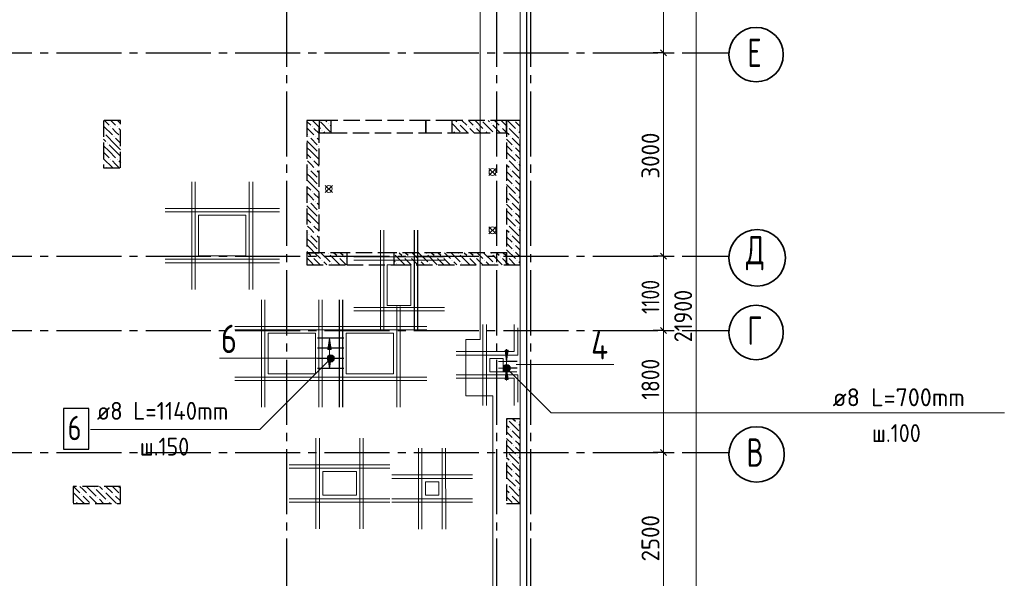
# Model space of a CAD drawing. Header units: millimetres. Extents: x 0 to 50400, y 0 to 35640.
# Tile 8 of 10: x 26276 to 40813, y 17507 to 25750. Entities that reach past the tile are written whole.
import ezdxf

# ---------------------------------------------------------------- set-up
doc = ezdxf.new("R2010")
doc.units = ezdxf.units.MM
doc.linetypes.add('______2', pattern=[324, 240, -84])
doc.linetypes.add('______5', pattern=[1320, 960, -120, 120, -120])
for name, color, linetype, lineweight in [('Standard', 7, 'Continuous', 25), ('ЖБ Перекрытие верхний уровень_1', 7, 'Continuous', 35), ('ЖБ Пилон', 7, 'Continuous', 35), ('ЖБ Стена верхний уровень', 7, 'Continuous', 35), ('Общий01', 7, 'Continuous', 13), ('Общий02', 7, 'Continuous', 18), ('Позиционная метка номер позиции', 7, 'Continuous', 13), ('Размерная линия_ общее', 7, 'Continuous', 13), ('Тени', 7, 'Continuous', 13)]:
    doc.layers.add(name, color=color, linetype=linetype, lineweight=lineweight)
doc.layers.add('Оси', color=7, linetype='______5', true_color=0x656565)
doc.layers.add('Поперечное армирование AW фон', color=7, linetype='______2', lineweight=13, true_color=0xa0a0a0)
doc.styles.add('ISOCPEUR', font='txt')

msp = doc.modelspace()

# ---------------------------------------------------------------- hatches: boundary and pattern name
at = {"layer": 'ЖБ Пилон', "linetype": 'Continuous', "lineweight": -3, "transparency": 33554687}
for points in [[(27615, 24169), (27620, 24174), (27624, 24169), (27620, 24165)], [(27711, 24169), (27716, 24174), (27720, 24169), (27716, 24165)], [(27519, 24073), (27524, 24078), (27528, 24073), (27524, 24068)], [(27663, 24025), (27668, 24030), (27672, 24025), (27668, 24021)], [(27759, 24025), (27764, 24030), (27765, 24029), (27765, 24022), (27764, 24021)], [(27567, 23929), (27572, 23934), (27576, 23929), (27572, 23925)], [(27519, 23593), (27524, 23598), (27528, 23593), (27524, 23588)], [(27615, 23689), (27620, 23694), (27624, 23689), (27620, 23685)], [(27711, 23689), (27716, 23694), (27720, 23689), (27716, 23685)], [(33471, 19849), (33476, 19854), (33480, 19849), (33476, 19845)], [(33471, 19849), (33476, 19854), (33480, 19849), (33476, 19845)], [(33615, 19801), (33620, 19806), (33624, 19801), (33620, 19796)], [(33615, 19801), (33620, 19806), (33624, 19801), (33620, 19796)], [(33519, 19705), (33524, 19710), (33528, 19705), (33524, 19701)], [(33519, 19705), (33524, 19710), (33528, 19705), (33524, 19701)], [(33663, 19657), (33665, 19659), (33665, 19655)], [(33663, 19657), (33665, 19659), (33665, 19655)], [(33567, 19561), (33572, 19566), (33576, 19561), (33572, 19556)], [(33567, 19561), (33572, 19566), (33576, 19561), (33572, 19556)], [(33471, 19369), (33476, 19374), (33480, 19369), (33476, 19365)], [(33471, 19369), (33476, 19374), (33480, 19369), (33476, 19365)], [(33567, 19465), (33572, 19470), (33576, 19465), (33572, 19461)], [(33567, 19465), (33572, 19470), (33576, 19465), (33572, 19461)], [(33519, 19225), (33524, 19230), (33528, 19225), (33524, 19221)], [(33519, 19225), (33524, 19230), (33528, 19225), (33524, 19221)], [(33615, 19321), (33620, 19326), (33624, 19321), (33620, 19316)], [(33615, 19321), (33620, 19326), (33624, 19321), (33620, 19316)], [(33567, 19081), (33572, 19086), (33576, 19081), (33572, 19076)], [(33567, 19081), (33572, 19086), (33576, 19081), (33572, 19076)], [(33663, 19177), (33665, 19179), (33665, 19175)], [(33663, 19177), (33665, 19179), (33665, 19175)], [(33567, 18985), (33572, 18990), (33576, 18985), (33572, 18981)], [(33567, 18985), (33572, 18990), (33576, 18985), (33572, 18981)], [(27375, 18841), (27380, 18846), (27384, 18841), (27380, 18836)], [(27519, 18793), (27524, 18798), (27528, 18793), (27524, 18788)], [(33471, 18889), (33476, 18894), (33480, 18889), (33476, 18885)], [(33471, 18889), (33476, 18894), (33480, 18889), (33476, 18885)], [(33615, 18841), (33620, 18846), (33624, 18841), (33620, 18836)], [(33615, 18841), (33620, 18846), (33624, 18841), (33620, 18836)], [(27087, 18649), (27092, 18654), (27096, 18649), (27092, 18645)], [(27183, 18745), (27188, 18750), (27192, 18745), (27188, 18741)], [(27279, 18745), (27284, 18750), (27288, 18745), (27284, 18741)], [(27423, 18697), (27428, 18702), (27432, 18697), (27428, 18692)], [(27567, 18649), (27572, 18654), (27576, 18649), (27572, 18645)], [(27663, 18745), (27668, 18750), (27672, 18745), (27668, 18741)], [(27759, 18745), (27764, 18750), (27765, 18749), (27765, 18742), (27764, 18741)], [(33519, 18745), (33524, 18750), (33528, 18745), (33524, 18741)], [(33519, 18745), (33524, 18750), (33528, 18745), (33524, 18741)], [(33663, 18697), (33665, 18699), (33665, 18695)], [(33663, 18697), (33665, 18699), (33665, 18695)]]:
    msp.add_hatch(color=7, dxfattribs=at).paths.add_polyline_path(points, flags=16)
at = {"layer": 'ЖБ Стена верхний уровень', "linetype": 'Continuous', "lineweight": -3, "transparency": 33554687}
for points in [[(30591, 24169), (30596, 24174), (30600, 24169), (30596, 24165)], [(30693, 24262), (30692, 24261), (30690, 24262)], [(30831, 24217), (30836, 24222), (30840, 24217), (30836, 24212)], [(32751, 24217), (32756, 24222), (32760, 24217), (32756, 24212)], [(32895, 24169), (32900, 24174), (32904, 24169), (32900, 24165)], [(32991, 24169), (32996, 24174), (33000, 24169), (32996, 24165)], [(33093, 24262), (33092, 24261), (33090, 24262)], [(33231, 24217), (33236, 24222), (33240, 24217), (33236, 24212)], [(33375, 24169), (33380, 24174), (33384, 24169), (33380, 24165)], [(33471, 24169), (33476, 24174), (33480, 24169), (33476, 24165)], [(33573, 24262), (33572, 24261), (33570, 24262)], [(30543, 24025), (30548, 24030), (30552, 24025), (30548, 24021)], [(30639, 24025), (30644, 24030), (30648, 24025), (30644, 24021)], [(30735, 24121), (30740, 24126), (30744, 24121), (30740, 24116)], [(32660, 24126), (32664, 24121), (32660, 24117)], [(33135, 24121), (33140, 24126), (33144, 24121), (33140, 24116)], [(33519, 24025), (33524, 24030), (33528, 24025), (33524, 24021)], [(33615, 24121), (33620, 24126), (33624, 24121), (33620, 24116)], [(30687, 23881), (30692, 23886), (30695, 23883), (30695, 23880), (30692, 23876)], [(33567, 23881), (33572, 23886), (33576, 23881), (33572, 23876)], [(33663, 23977), (33665, 23980), (33665, 23975)], [(30687, 23785), (30692, 23790), (30695, 23787), (30695, 23784), (30692, 23781)], [(33567, 23785), (33572, 23790), (33576, 23785), (33572, 23781)], [(30543, 23545), (30548, 23550), (30552, 23545), (30548, 23541)], [(30591, 23689), (30596, 23694), (30600, 23689), (30596, 23685)], [(30639, 23545), (30644, 23550), (30648, 23545), (30644, 23541)], [(33471, 23689), (33476, 23694), (33480, 23689), (33476, 23685)], [(33519, 23545), (33524, 23550), (33528, 23545), (33524, 23541)], [(33615, 23641), (33620, 23646), (33624, 23641), (33620, 23636)], [(30687, 23401), (30692, 23406), (30695, 23403), (30695, 23400), (30692, 23396)], [(33567, 23401), (33572, 23406), (33576, 23401), (33572, 23396)], [(33663, 23497), (33665, 23500), (33665, 23495)], [(30687, 23305), (30692, 23310), (30695, 23307), (30695, 23304), (30692, 23301)], [(33567, 23305), (33572, 23310), (33576, 23305), (33572, 23301)], [(30591, 23209), (30596, 23214), (30600, 23209), (30596, 23205)], [(33471, 23209), (33476, 23214), (33480, 23209), (33476, 23205)], [(33615, 23161), (33620, 23166), (33624, 23161), (33620, 23156)], [(30543, 23065), (30548, 23070), (30552, 23065), (30548, 23061)], [(30639, 23065), (30644, 23070), (30648, 23065), (30644, 23061)], [(33519, 23065), (33524, 23070), (33528, 23065), (33524, 23061)], [(33663, 23017), (33665, 23020), (33665, 23015)], [(30687, 22921), (30692, 22926), (30695, 22923), (30695, 22920), (30692, 22916)], [(30687, 22825), (30692, 22830), (30695, 22827), (30695, 22824), (30692, 22821)], [(33567, 22921), (33572, 22926), (33576, 22921), (33572, 22916)], [(33567, 22825), (33572, 22830), (33576, 22825), (33572, 22821)], [(30591, 22729), (30596, 22734), (30600, 22729), (30596, 22725)], [(33471, 22729), (33476, 22734), (33480, 22729), (33476, 22725)], [(33615, 22681), (33620, 22686), (33624, 22681), (33620, 22676)], [(30543, 22585), (30548, 22590), (30552, 22585), (30548, 22581)], [(30639, 22585), (30644, 22590), (30648, 22585), (30644, 22581)], [(33519, 22585), (33524, 22590), (33528, 22585), (33524, 22581)], [(33663, 22537), (33665, 22540), (33665, 22535)], [(30687, 22441), (30692, 22446), (30695, 22443), (30695, 22440), (30692, 22436)], [(33567, 22441), (33572, 22446), (33576, 22441), (33572, 22436)], [(30591, 22249), (30596, 22254), (30600, 22249), (30596, 22245)], [(30687, 22345), (30692, 22350), (30695, 22347), (30695, 22344), (30692, 22341)], [(30831, 22297), (30836, 22302), (30840, 22297), (30836, 22292)], [(30975, 22249), (30980, 22254), (30984, 22249), (30980, 22245)], [(31071, 22249), (31076, 22254), (31080, 22249), (31076, 22245)], [(31935, 22249), (31940, 22254), (31944, 22249), (31940, 22245)], [(32031, 22249), (32036, 22254), (32040, 22249), (32036, 22245)], [(32271, 22297), (32276, 22302), (32280, 22297), (32276, 22292)], [(32415, 22249), (32420, 22254), (32424, 22249), (32420, 22245)], [(32511, 22249), (32516, 22254), (32520, 22249), (32516, 22245)], [(32751, 22297), (32756, 22302), (32760, 22297), (32756, 22292)], [(32895, 22249), (32900, 22254), (32904, 22249), (32900, 22245)], [(32991, 22249), (32996, 22254), (33000, 22249), (32996, 22245)], [(33231, 22297), (33236, 22302), (33240, 22297), (33236, 22292)], [(33375, 22249), (33380, 22254), (33384, 22249), (33380, 22245)], [(33471, 22249), (33476, 22254), (33480, 22249), (33476, 22245)], [(33567, 22345), (33572, 22350), (33576, 22345), (33572, 22341)], [(30735, 22201), (30740, 22206), (30744, 22201), (30740, 22196)], [(30879, 22153), (30884, 22158), (30888, 22153), (30884, 22148)], [(31839, 22153), (31844, 22158), (31848, 22153), (31844, 22148)], [(32175, 22201), (32180, 22206), (32184, 22201), (32180, 22196)], [(32319, 22153), (32324, 22158), (32328, 22153), (32324, 22148)], [(32655, 22201), (32660, 22206), (32664, 22201), (32660, 22196)], [(32799, 22153), (32804, 22158), (32808, 22153), (32804, 22148)], [(33135, 22201), (33140, 22206), (33144, 22201), (33140, 22196)], [(33279, 22153), (33284, 22158), (33288, 22153), (33284, 22148)], [(33615, 22201), (33620, 22206), (33624, 22201), (33620, 22196)]]:
    msp.add_hatch(color=7, dxfattribs=at).paths.add_polyline_path(points, flags=16)
at = {"layer": 'Позиционная метка номер позиции', "linetype": 'Continuous', "lineweight": 13, "transparency": 33554687}
for points in [[(30906, 20714), (30829, 20790), (30816, 20766)], [(30920, 20738), (30854, 20804), (30829, 20790)], [(30920, 20738), (30829, 20790), (30906, 20714)], [(30920, 20766), (30881, 20804), (30854, 20804)], [(30920, 20766), (30854, 20804), (30920, 20738)], [(30881, 20804), (30920, 20766), (30906, 20790)], [(30906, 20714), (30816, 20766), (30881, 20700)], [(30881, 20700), (30816, 20766), (30816, 20738)], [(30881, 20700), (30816, 20738), (30854, 20700)], [(30854, 20700), (30816, 20738), (30829, 20714)], [(33413, 20621), (33451, 20659), (33427, 20645)], [(33451, 20659), (33413, 20621), (33413, 20594)], [(33451, 20659), (33413, 20594), (33479, 20659)], [(33479, 20659), (33413, 20594), (33427, 20569)], [(33479, 20659), (33427, 20569), (33503, 20645)], [(33503, 20645), (33427, 20569), (33451, 20555)], [(33503, 20645), (33451, 20555), (33517, 20621)], [(33517, 20621), (33451, 20555), (33479, 20555)], [(33517, 20621), (33479, 20555), (33517, 20594)], [(33517, 20594), (33479, 20555), (33503, 20569)]]:
    msp.add_hatch(color=7, dxfattribs=at).paths.add_polyline_path(points)
at = {"layer": 'Поперечное армирование AW фон', "linetype": 'Continuous', "lineweight": 13, "transparency": 33554687}
for points in [[(30873, 20884), (30849, 21052), (30825, 20884)], [(33489, 20439), (33465, 20607), (33441, 20439)]]:
    msp.add_hatch(color=7, dxfattribs=at).paths.add_polyline_path(points)
for points in [[(33489, 20875), (33465, 20707), (33441, 20875)], [(30873, 20770), (30849, 20602), (30825, 20770)]]:
    msp.add_hatch(color=7, dxfattribs=at).paths.add_polyline_path(points, flags=16)

# ---------------------------------------------------------------- linework, layer by layer
at = {"layer": 'Standard', "color": 254, "linetype": 'Continuous', "lineweight": -3, "true_color": 0xc4c4ff, "transparency": 33554687}
msp.add_lwpolyline([(8237, 10212), (33765, 10212), (33765, 32712), (8237, 32712), (8237, 10212)], dxfattribs=at)
at = {"layer": 'Standard', "color": 7, "linetype": 'Continuous', "lineweight": 13, "transparency": 33554687}
for points in [[(30667, 20755), (30413, 20755), (29226, 20755)], [(33606, 20662), (33860, 20662), (35047, 20662)]]:
    msp.add_lwpolyline(points, dxfattribs=at)
at = {"layer": 'ЖБ Перекрытие верхний уровень_1', "color": 7, "linetype": 'Continuous', "lineweight": 18, "transparency": 33554687}
for p, q in [((33665, 22312), (33665, 32612)), ((29616, 22864), (28916, 22864)), ((28916, 22864), (28916, 22264)), ((29616, 22264), (29616, 22864)), ((28916, 22264), (29616, 22264)), ((33665, 10312), (33665, 22312)), ((32052, 22132), (31702, 22132)), ((31702, 22132), (31702, 21532)), ((32052, 21532), (32052, 22132)), ((31702, 21532), (32052, 21532)), ((30645, 21124), (29945, 21124)), ((29945, 21124), (29945, 20524)), ((30645, 20524), (30645, 21124)), ((31795, 21124), (31095, 21124)), ((31095, 21124), (31095, 20524)), ((31795, 20524), (31795, 21124)), ((33415, 20752), (33215, 20752)), ((33215, 20752), (33215, 20552)), ((33415, 20552), (33415, 20752)), ((29945, 20524), (30645, 20524)), ((31095, 20524), (31795, 20524)), ((33215, 20552), (33415, 20552)), ((31249, 19082), (30749, 19082)), ((30749, 19082), (30749, 18732)), ((31249, 18732), (31249, 19082)), ((32465, 18932), (32265, 18932)), ((32265, 18932), (32265, 18732)), ((32465, 18732), (32465, 18932)), ((30749, 18732), (31249, 18732)), ((32265, 18732), (32465, 18732))]:
    msp.add_line(p, q, dxfattribs=at)
at = {"layer": 'ЖБ Пилон', "color": 253, "linetype": '______2', "lineweight": -3, "true_color": 0xa0a0a0, "transparency": 33554687}
for p, q in [((27765, 24262), (27515, 24262)), ((27515, 24262), (27515, 23562)), ((27765, 23562), (27765, 24262)), ((27515, 23562), (27765, 23562)), ((33665, 19862), (33465, 19862)), ((33465, 19862), (33465, 18612)), ((33665, 19862), (33465, 19862)), ((33465, 19862), (33465, 18612)), ((33665, 18612), (33665, 19862)), ((33665, 18612), (33665, 19862)), ((27765, 18862), (27065, 18862)), ((27065, 18862), (27065, 18612)), ((27765, 18612), (27765, 18862)), ((27065, 18612), (27765, 18612)), ((33465, 18612), (33665, 18612)), ((33465, 18612), (33665, 18612))]:
    msp.add_line(p, q, dxfattribs=at)
at = {"layer": 'ЖБ Пилон', "color": 253, "linetype": 'Continuous', "lineweight": -3, "true_color": 0xa0a0a0, "transparency": 33554687}
for p, q in [((27515, 24178), (27644, 24049)), ((27526, 24262), (27596, 24193)), ((27622, 24262), (27692, 24193)), ((27692, 24097), (27644, 24145)), ((27719, 24262), (27765, 24216)), ((27740, 24145), (27765, 24120)), ((27515, 23986), (27548, 23953)), ((27692, 23905), (27548, 24049)), ((27740, 24049), (27692, 24097)), ((27692, 24001), (27765, 23928)), ((27596, 23809), (27515, 23890)), ((27596, 23905), (27692, 23809)), ((27692, 23905), (27765, 23832)), ((27515, 23794), (27596, 23713)), ((27515, 23698), (27644, 23569)), ((27596, 23809), (27692, 23713)), ((27692, 23809), (27765, 23736)), ((27554, 23562), (27548, 23569)), ((27692, 23617), (27644, 23665)), ((27740, 23569), (27692, 23617)), ((27740, 23665), (27765, 23640)), ((33500, 19825), (33644, 19681)), ((33500, 19825), (33644, 19681)), ((33558, 19862), (33596, 19825)), ((33558, 19862), (33596, 19825)), ((33644, 19777), (33665, 19756)), ((33644, 19777), (33665, 19756)), ((33654, 19862), (33665, 19852)), ((33654, 19862), (33665, 19852)), ((33500, 19729), (33465, 19764)), ((33500, 19729), (33465, 19764)), ((33465, 19668), (33548, 19585)), ((33465, 19668), (33548, 19585)), ((33548, 19681), (33665, 19564)), ((33548, 19681), (33665, 19564)), ((33465, 19572), (33548, 19489)), ((33465, 19572), (33548, 19489)), ((33644, 19489), (33596, 19537)), ((33644, 19489), (33596, 19537)), ((33665, 19468), (33644, 19489)), ((33665, 19468), (33644, 19489)), ((33465, 19476), (33596, 19345)), ((33465, 19476), (33596, 19345)), ((33500, 19345), (33644, 19201)), ((33500, 19345), (33644, 19201)), ((33596, 19441), (33665, 19372)), ((33596, 19441), (33665, 19372)), ((33500, 19249), (33465, 19284)), ((33500, 19249), (33465, 19284)), ((33548, 19201), (33665, 19084)), ((33548, 19201), (33665, 19084)), ((33644, 19297), (33665, 19276)), ((33644, 19297), (33665, 19276)), ((33465, 19188), (33548, 19105)), ((33465, 19188), (33548, 19105)), ((33465, 19092), (33548, 19009)), ((33465, 19092), (33548, 19009)), ((33644, 19009), (33596, 19057)), ((33644, 19009), (33596, 19057)), ((33465, 18996), (33596, 18865)), ((33465, 18996), (33596, 18865)), ((33596, 18961), (33665, 18892)), ((33596, 18961), (33665, 18892)), ((33665, 18988), (33644, 19009)), ((33665, 18988), (33644, 19009)), ((27212, 18625), (27068, 18769)), ((27070, 18862), (27164, 18769)), ((27212, 18817), (27166, 18862)), ((27260, 18769), (27212, 18817)), ((27262, 18862), (27404, 18721)), ((27404, 18817), (27548, 18673)), ((27454, 18862), (27500, 18817)), ((27692, 18625), (27548, 18769)), ((27550, 18862), (27644, 18769)), ((27692, 18817), (27646, 18862)), ((27740, 18769), (27692, 18817)), ((27742, 18862), (27765, 18840)), ((33500, 18769), (33465, 18804)), ((33500, 18769), (33465, 18804)), ((33500, 18865), (33644, 18721)), ((33500, 18865), (33644, 18721)), ((33644, 18817), (33665, 18796)), ((33644, 18817), (33665, 18796)), ((27065, 18676), (27068, 18673)), ((27116, 18625), (27128, 18612)), ((27212, 18721), (27308, 18625)), ((27212, 18625), (27224, 18612)), ((27308, 18721), (27417, 18612)), ((27512, 18612), (27452, 18673)), ((27596, 18625), (27608, 18612)), ((27692, 18721), (27765, 18648)), ((27692, 18625), (27704, 18612)), ((33465, 18708), (33548, 18625)), ((33465, 18708), (33548, 18625)), ((33548, 18721), (33657, 18612)), ((33548, 18721), (33657, 18612))]:
    msp.add_line(p, q, dxfattribs=at)
at = {"layer": 'ЖБ Стена верхний уровень', "color": 253, "linetype": '______2', "lineweight": -3, "true_color": 0xa0a0a0, "transparency": 33554687}
for p, q in [((30515, 24262), (30515, 22312)), ((30695, 24262), (30515, 24262)), ((30870, 24262), (30695, 24262)), ((30695, 24262), (30695, 24082)), ((30695, 22312), (30695, 24262)), ((32270, 24262), (30870, 24262)), ((30870, 24262), (30870, 24082)), ((32270, 24082), (32270, 24262)), ((32660, 24262), (32270, 24262)), ((32270, 24262), (32270, 24082)), ((32660, 24082), (32660, 24262)), ((33465, 24262), (32660, 24262)), ((33465, 24082), (33465, 24262)), ((33665, 24262), (33465, 24262)), ((33465, 24262), (33465, 22132)), ((33665, 22132), (33665, 24262)), ((30695, 24082), (30870, 24082)), ((30870, 24082), (32270, 24082)), ((32270, 24082), (32660, 24082)), ((32660, 24082), (33465, 24082)), ((30515, 22312), (30695, 22312)), ((31105, 22312), (30515, 22312)), ((30515, 22312), (30515, 22132)), ((31805, 22312), (31105, 22312)), ((31105, 22312), (31105, 22132)), ((31805, 22132), (31805, 22312)), ((33465, 22312), (31805, 22312)), ((33465, 22132), (33465, 22312)), ((30515, 22132), (31105, 22132)), ((31105, 22132), (31805, 22132)), ((31805, 22132), (33465, 22132)), ((33465, 22132), (33665, 22132))]:
    msp.add_line(p, q, dxfattribs=at)
at = {"layer": 'ЖБ Стена верхний уровень', "color": 253, "linetype": 'Continuous', "lineweight": -3, "true_color": 0xa0a0a0, "transparency": 33554687}
for p, q in [((30515, 24250), (30572, 24193)), ((30572, 24097), (30524, 24145)), ((30599, 24262), (30695, 24166)), ((30620, 24145), (30695, 24070)), ((30695, 24166), (30716, 24145)), ((30716, 24241), (30860, 24097)), ((30860, 24193), (30870, 24183)), ((32660, 24217), (32780, 24097)), ((32780, 24193), (32890, 24082)), ((32972, 24097), (32924, 24145)), ((33020, 24145), (33082, 24082)), ((33116, 24241), (33260, 24097)), ((33260, 24193), (33370, 24082)), ((33452, 24097), (33404, 24145)), ((33479, 24262), (33596, 24145)), ((33500, 24145), (33644, 24001)), ((33596, 24241), (33665, 24172)), ((30515, 24058), (30524, 24049)), ((30620, 24049), (30572, 24097)), ((30572, 24001), (30668, 23905)), ((30668, 24001), (30695, 23974)), ((30764, 24097), (30778, 24082)), ((32684, 24097), (32698, 24082)), ((32986, 24082), (32972, 24097)), ((33164, 24097), (33178, 24082)), ((33465, 24084), (33452, 24097)), ((33500, 24049), (33465, 24084)), ((33465, 23988), (33548, 23905)), ((33548, 24001), (33665, 23884)), ((33644, 24097), (33665, 24076)), ((30572, 23905), (30515, 23962)), ((30515, 23866), (30572, 23809)), ((30572, 23905), (30668, 23809)), ((33465, 23892), (33548, 23809)), ((33644, 23809), (33596, 23857)), ((30515, 23770), (30572, 23713)), ((30572, 23809), (30695, 23686)), ((33465, 23796), (33596, 23665)), ((33596, 23761), (33665, 23692)), ((33665, 23788), (33644, 23809)), ((30515, 23578), (30524, 23569)), ((30572, 23617), (30524, 23665)), ((30620, 23569), (30572, 23617)), ((30620, 23665), (30695, 23590)), ((33500, 23569), (33465, 23604)), ((33500, 23665), (33644, 23521)), ((33644, 23617), (33665, 23596)), ((30572, 23425), (30515, 23482)), ((30572, 23521), (30668, 23425)), ((30572, 23425), (30668, 23329)), ((30668, 23521), (30695, 23494)), ((33465, 23508), (33548, 23425)), ((33465, 23412), (33548, 23329)), ((33548, 23521), (33665, 23404)), ((30515, 23386), (30572, 23329)), ((30515, 23290), (30572, 23233)), ((30572, 23329), (30695, 23206)), ((33465, 23316), (33596, 23185)), ((33644, 23329), (33596, 23377)), ((33596, 23281), (33665, 23212)), ((33665, 23308), (33644, 23329)), ((30572, 23137), (30524, 23185)), ((30620, 23089), (30572, 23137)), ((30620, 23185), (30695, 23110)), ((33500, 23089), (33465, 23124)), ((33500, 23185), (33644, 23041)), ((33644, 23137), (33665, 23116)), ((30515, 23098), (30524, 23089)), ((30572, 22945), (30515, 23002)), ((30572, 23041), (30668, 22945)), ((30668, 23041), (30695, 23014)), ((33465, 23028), (33548, 22945)), ((33548, 23041), (33665, 22924)), ((30515, 22906), (30572, 22849)), ((30572, 22945), (30668, 22849)), ((30572, 22849), (30695, 22726)), ((33465, 22932), (33548, 22849)), ((33465, 22836), (33596, 22705)), ((33644, 22849), (33596, 22897)), ((33665, 22828), (33644, 22849)), ((30515, 22810), (30572, 22753)), ((30572, 22657), (30524, 22705)), ((30620, 22705), (30695, 22630)), ((33500, 22705), (33644, 22561)), ((33596, 22801), (33665, 22732)), ((30515, 22618), (30524, 22609)), ((30620, 22609), (30572, 22657)), ((30572, 22561), (30668, 22465)), ((30668, 22561), (30695, 22534)), ((33500, 22609), (33465, 22644)), ((33465, 22548), (33548, 22465)), ((33548, 22561), (33665, 22444)), ((33644, 22657), (33665, 22636)), ((30572, 22465), (30515, 22522)), ((30515, 22426), (30572, 22369)), ((30572, 22465), (30668, 22369)), ((33465, 22452), (33548, 22369)), ((33644, 22369), (33596, 22417)), ((30515, 22330), (30532, 22312)), ((30532, 22312), (30572, 22273)), ((30572, 22369), (30628, 22312)), ((30628, 22312), (30716, 22225)), ((30724, 22312), (30860, 22177)), ((30916, 22312), (30956, 22273)), ((31012, 22312), (31052, 22273)), ((31820, 22273), (31960, 22132)), ((31876, 22312), (31916, 22273)), ((31972, 22312), (32012, 22273)), ((32068, 22312), (32156, 22225)), ((32164, 22312), (32300, 22177)), ((32300, 22273), (32440, 22132)), ((32356, 22312), (32396, 22273)), ((32452, 22312), (32492, 22273)), ((32548, 22312), (32636, 22225)), ((32644, 22312), (32780, 22177)), ((32780, 22273), (32920, 22132)), ((32836, 22312), (32876, 22273)), ((32932, 22312), (32972, 22273)), ((33028, 22312), (33116, 22225)), ((33124, 22312), (33260, 22177)), ((33260, 22273), (33400, 22132)), ((33316, 22312), (33356, 22273)), ((33412, 22312), (33452, 22273)), ((33465, 22356), (33596, 22225)), ((33596, 22321), (33665, 22252)), ((33665, 22348), (33644, 22369)), ((30572, 22177), (30524, 22225)), ((31052, 22177), (31004, 22225)), ((31100, 22225), (31105, 22220)), ((31805, 22192), (31820, 22177)), ((32012, 22177), (31964, 22225)), ((32056, 22132), (32012, 22177)), ((32060, 22225), (32152, 22132)), ((32204, 22177), (32248, 22132)), ((32492, 22177), (32444, 22225)), ((32536, 22132), (32492, 22177)), ((32540, 22225), (32632, 22132)), ((32684, 22177), (32728, 22132)), ((32972, 22177), (32924, 22225)), ((33016, 22132), (32972, 22177)), ((33020, 22225), (33112, 22132)), ((33164, 22177), (33208, 22132)), ((33452, 22177), (33404, 22225)), ((33465, 22164), (33452, 22177)), ((33496, 22132), (33465, 22164)), ((33500, 22225), (33592, 22132)), ((33644, 22177), (33665, 22156))]:
    msp.add_line(p, q, dxfattribs=at)
for points in [[(30812, 24241), (30790, 24262), (30790, 24262)], [(32732, 24241), (32710, 24262), (32710, 24262)], [(32806, 24262), (32806, 24262), (32876, 24193)], [(32902, 24262), (32902, 24262), (32972, 24193)], [(32999, 24262), (32999, 24262), (33116, 24145)], [(33212, 24241), (33190, 24262), (33190, 24262)], [(33286, 24262), (33286, 24262), (33356, 24193)], [(33382, 24262), (33382, 24262), (33452, 24193)], [(30860, 22273), (31000, 22132), (31000, 22132)], [(30515, 22138), (30520, 22132), (30520, 22132)], [(30616, 22132), (30616, 22132), (30572, 22177)], [(30620, 22225), (30712, 22132), (30712, 22132)], [(30764, 22177), (30808, 22132), (30808, 22132)], [(31096, 22132), (31096, 22132), (31052, 22177)]]:
    msp.add_lwpolyline(points, dxfattribs=at)
at = {"layer": 'Общий02', "color": 251, "linetype": 'Continuous', "lineweight": 13, "true_color": 0x494949, "transparency": 33554687}
msp.add_line((33315, 20552), (33615, 20552), dxfattribs=at)
msp.add_lwpolyline([(9497, 32151), (9497, 13962), (13425, 13962), (13425, 14544), (14145, 14544), (14145, 13962), (15865, 13962), (15865, 10773), (33262, 10773), (33262, 20200), (32863, 20200), (32863, 21031), (33074, 21031), (33074, 21861), (33074, 32151), (27195, 32151), (23595, 32151), (9073, 32151)], dxfattribs=at)
at = {"layer": 'Оси', "color": 8, "linetype": '______5', "lineweight": -3, "transparency": 33554687}
for p, q in [((30215, 32612), (30215, 8948)), ((33315, 32612), (33315, 8948)), ((33815, 32612), (33815, 8948)), ((8337, 25262), (36746, 25262)), ((8337, 22262), (36746, 22262)), ((8337, 21162), (36746, 21162)), ((8337, 19362), (36746, 19362))]:
    msp.add_line(p, q, dxfattribs=at)
at = {"layer": 'Оси', "color": 7, "linetype": 'Continuous', "lineweight": 35, "transparency": 33554687}
for centre, radius in [((37148, 25235), 402), ((37163, 22235), 417), ((37148, 21135), 402), ((37155, 19335), 409)]:
    msp.add_circle(centre, radius, dxfattribs=at)
at = {"layer": 'Позиционная метка номер позиции', "color": 7, "linetype": 'Continuous', "lineweight": 13, "transparency": 33554687}
for p, q in [((30829, 20790), (30829, 20790)), ((30906, 20790), (30906, 20790)), ((30829, 20714), (30829, 20714)), ((30906, 20714), (30906, 20714)), ((33427, 20645), (33427, 20645)), ((33503, 20645), (33503, 20645)), ((33427, 20569), (33427, 20569)), ((33503, 20569), (33503, 20569))]:
    msp.add_line(p, q, dxfattribs=at)
for points in [[(30868, 20752), (29821, 19705), (27321, 19705)], [(33465, 20607), (34123, 19950), (40813, 19950)]]:
    msp.add_lwpolyline(points, dxfattribs=at)
for centre in [(30868, 20752), (33465, 20607)]:
    msp.add_circle(centre, 54, dxfattribs=at)
at = {"layer": 'Поперечное армирование AW фон', "color": 7, "linetype": 'Continuous', "lineweight": 25, "transparency": 33554687}
for p, q in [((31061, 21052), (30674, 21052)), ((31061, 20902), (30674, 20902)), ((31061, 20752), (30674, 20752)), ((33621, 20707), (33454, 20707)), ((31061, 20602), (30674, 20602)), ((33621, 20607), (33454, 20607))]:
    msp.add_line(p, q, dxfattribs=at)
at = {"layer": 'Поперечное армирование AW фон', "color": 251, "linetype": 'Continuous', "lineweight": 13, "true_color": 0x494949, "transparency": 33554687}
for p, q in [((30849, 21052), (30729, 21052)), ((30849, 21052), (30825, 20884)), ((30873, 20884), (30849, 21052)), ((30849, 21052), (30969, 21052)), ((30849, 21052), (30849, 21052)), ((30825, 20884), (30873, 20884)), ((30849, 20770), (30849, 20884)), ((33465, 20707), (33441, 20875)), ((33441, 20875), (33489, 20875)), ((33465, 20875), (33465, 20887)), ((33489, 20875), (33465, 20707)), ((30849, 20602), (30825, 20770)), ((30825, 20770), (30873, 20770)), ((30873, 20770), (30849, 20602)), ((33465, 20707), (33345, 20707)), ((33465, 20707), (33585, 20707)), ((33465, 20607), (33465, 20707)), ((30849, 20602), (30729, 20602)), ((30849, 20602), (30969, 20602)), ((30849, 20602), (30849, 20602)), ((33465, 20607), (33345, 20607)), ((33465, 20607), (33441, 20439)), ((33489, 20439), (33465, 20607)), ((33465, 20607), (33585, 20607)), ((33441, 20439), (33489, 20439)), ((33465, 20439), (33465, 20427))]:
    msp.add_line(p, q, dxfattribs=at)
at = {"layer": 'Поперечное армирование AW фон', "color": 7, "linetype": 'Continuous', "lineweight": 25, "transparency": 33554687}
msp.add_lwpolyline([(26925, 19413), (27297, 19413), (27297, 20013), (26925, 20013), (26925, 19413)], dxfattribs=at)
at = {"layer": 'Размерная линия_ общее', "color": 7, "linetype": 'Continuous', "lineweight": 13, "transparency": 33554687}
for p, q in [((35780, 25262), (35780, 28362)), ((35780, 22262), (35780, 25262)), ((35780, 21162), (35780, 22262)), ((35780, 19362), (35780, 21162)), ((35780, 16862), (35780, 19362))]:
    msp.add_line(p, q, dxfattribs=at)
at = {"layer": 'Размерная линия_ общее', "color": 7, "linetype": 'Continuous', "lineweight": 25, "transparency": 33554687}
for p, q in [((35825, 25217), (35735, 25307)), ((35825, 22217), (35735, 22307)), ((35825, 21117), (35735, 21207)), ((35825, 19317), (35735, 19407))]:
    msp.add_line(p, q, dxfattribs=at)
at = {"layer": 'Размерная линия_ общее', "color": 7, "linetype": 'Continuous', "lineweight": -3, "transparency": 33554687}
for p, q in [((35780, 25262), (35630, 25262)), ((35780, 25262), (35930, 25262)), ((35780, 22262), (35630, 22262)), ((35780, 22262), (35930, 22262)), ((35780, 21162), (35630, 21162)), ((35780, 21162), (35930, 21162)), ((35780, 19362), (35630, 19362)), ((35780, 19362), (35930, 19362))]:
    msp.add_line(p, q, dxfattribs=at)
at = {"layer": 'Размерная линия_ общее', "color": 7, "linetype": 'Continuous', "lineweight": 18, "transparency": 33554687}
for p, q in [((33202, 23555), (33308, 23449)), ((33202, 23449), (33308, 23555)), ((30787, 23305), (30893, 23199)), ((30787, 23199), (30893, 23305)), ((33202, 22695), (33308, 22589)), ((33202, 22589), (33308, 22695))]:
    msp.add_line(p, q, dxfattribs=at)
at = {"layer": 'Размерная линия_ общее', "color": 7, "linetype": 'Continuous', "lineweight": 13, "transparency": 33554687}
msp.add_lwpolyline([(36263, 10462), (36263, 20905), (36263, 20905), (36263, 32362)], dxfattribs=at)
at = {"layer": 'Размерная линия_ общее', "color": 7, "linetype": 'Continuous', "lineweight": 18, "transparency": 33554687}
for centre in [(33255, 23502), (30840, 23252), (33255, 22642)]:
    msp.add_circle(centre, 50, dxfattribs=at)
at = {"layer": 'Тени', "color": 7, "linetype": 'Continuous', "lineweight": 13, "transparency": 33554687}
for p, q in [((28816, 21770), (28816, 23356)), ((28816, 21770), (28816, 23356)), ((28866, 21770), (28866, 23356)), ((28866, 21770), (28866, 23356)), ((29666, 21770), (29666, 23356)), ((29666, 21770), (29666, 23356)), ((29716, 21770), (29716, 23356)), ((29716, 21770), (29716, 23356)), ((28422, 22964), (30110, 22964)), ((28422, 22964), (30110, 22964)), ((28422, 22914), (30110, 22914)), ((28422, 22914), (30110, 22914)), ((31601, 21152), (31601, 22646)), ((31603, 21152), (31603, 22646)), ((31603, 21152), (31603, 22646)), ((31651, 21152), (31651, 22646)), ((31653, 21152), (31653, 22646)), ((31653, 21152), (31653, 22646)), ((32101, 21152), (32101, 22646)), ((32101, 21152), (32101, 22646)), ((32104, 21152), (32104, 22646)), ((32151, 21152), (32151, 22646)), ((32151, 21152), (32151, 22646)), ((32154, 21152), (32154, 22646)), ((31208, 22253), (32546, 22252)), ((31208, 22253), (32546, 22252)), ((28422, 22214), (30110, 22214)), ((28422, 22214), (30110, 22214)), ((28422, 22164), (30110, 22164)), ((28422, 22164), (30110, 22164)), ((31208, 22203), (32546, 22202)), ((31208, 22203), (32546, 22202)), ((29846, 20030), (29846, 21618)), ((29846, 20030), (29846, 21618)), ((29896, 20030), (29896, 21618)), ((29896, 20030), (29896, 21618)), ((30692, 20030), (30692, 21618)), ((30694, 20030), (30694, 21618)), ((30694, 20030), (30694, 21618)), ((30742, 20030), (30742, 21618)), ((30744, 20030), (30744, 21618)), ((30744, 20030), (30744, 21618)), ((30994, 20030), (30994, 21618)), ((30996, 20030), (30996, 21618)), ((30996, 20030), (30996, 21618)), ((31044, 20030), (31044, 21618)), ((31046, 20030), (31046, 21618)), ((31046, 20030), (31046, 21618)), ((31844, 20030), (31844, 21516)), ((31844, 20030), (31844, 21516)), ((31894, 20030), (31894, 21516)), ((31894, 20030), (31894, 21516)), ((31208, 21502), (32546, 21502)), ((31208, 21502), (32546, 21502)), ((31208, 21452), (32546, 21452)), ((31208, 21452), (32546, 21452)), ((29451, 21224), (32289, 21224)), ((29451, 21224), (32289, 21224)), ((33116, 20058), (33116, 21251)), ((33116, 20058), (33116, 21251)), ((33166, 20058), (33166, 21251)), ((33166, 20058), (33166, 21251)), ((29451, 21174), (32289, 21174)), ((29451, 21174), (32289, 21174)), ((29451, 20474), (32289, 20474)), ((29451, 20474), (32289, 20474)), ((29451, 20424), (32289, 20424)), ((29451, 20424), (32289, 20424)), ((30649, 18238), (30649, 19576)), ((30649, 18238), (30649, 19576)), ((30700, 18238), (30700, 19576)), ((30700, 18238), (30700, 19576)), ((31298, 18238), (31298, 19576)), ((31298, 18238), (31298, 19576)), ((31348, 18238), (31348, 19576)), ((31348, 18238), (31348, 19576)), ((32165, 18232), (32164, 19426)), ((32165, 18232), (32164, 19426)), ((32215, 18232), (32214, 19426)), ((32215, 18232), (32214, 19426)), ((32515, 18232), (32514, 19426)), ((32515, 18232), (32514, 19426)), ((32565, 18232), (32564, 19426)), ((32565, 18232), (32564, 19426)), ((30255, 19183), (31743, 19182)), ((30255, 19183), (31743, 19182)), ((30255, 19133), (31743, 19132)), ((30255, 19133), (31743, 19132)), ((31770, 19032), (32961, 19032)), ((31770, 19032), (32961, 19032)), ((31770, 18982), (32961, 18982)), ((31770, 18982), (32961, 18982)), ((30255, 18682), (31743, 18682)), ((30255, 18682), (31743, 18682)), ((30255, 18632), (31743, 18632)), ((30255, 18632), (31743, 18632)), ((31771, 18682), (32962, 18682)), ((31771, 18682), (32962, 18682)), ((31771, 18632), (32962, 18632)), ((31771, 18632), (32962, 18632))]:
    msp.add_line(p, q, dxfattribs=at)
for points in [[(32721, 20852), (33578, 20852), (33578, 21253)], [(32721, 20852), (33578, 20852), (33578, 21253)], [(32721, 20802), (33628, 20802), (33628, 21203)], [(32721, 20509), (33628, 20509), (33628, 20108)], [(32721, 20509), (33628, 20509), (33628, 20108)], [(32721, 20459), (33578, 20459), (33578, 20058)], [(32721, 20459), (33578, 20459), (33578, 20058)]]:
    msp.add_lwpolyline(points, dxfattribs=at)

# ---------------------------------------------------------------- texts
at = {"layer": 'Общий01', "color": 7, "linetype": 'Continuous', "lineweight": 35, "transparency": 33554687, "char_height": 420, "attachment_point": 7, "style": 'ISOCPEUR'}
for s, insert, width in [('\\W0.78;6', (29246, 20830), 456.98), ('\\W0.80;4', (34712, 20737), 503.76)]:
    msp.add_mtext(s, dxfattribs=dict(at, insert=insert, width=width))
at = {"layer": 'Оси', "color": 7, "linetype": 'Continuous', "lineweight": 35, "transparency": 33554687, "char_height": 420, "attachment_point": 7, "style": 'ISOCPEUR'}
for s, insert, width in [('\\W0.68;Е', (37020, 25052), 399.86), ('\\W0.72;Д', (36998, 22052), 481), ('\\W0.68;Г', (37020, 20952), 399.86), ('\\W0.70;В', (37008, 19152), 440.8)]:
    msp.add_mtext(s, dxfattribs=dict(at, insert=insert, width=width))
at = {"layer": 'Поперечное армирование AW фон', "color": 7, "linetype": 'Continuous', "lineweight": 13, "transparency": 33554687, "attachment_point": 7, "style": 'ISOCPEUR'}
for s, insert, char_height, width in [('\\W0.98;ø8 L=700mm ', (38278, 20046), 264, 2266.23), ('\\W0.93;ø8 L=1140mm ', (27415, 19846), 264, 2366.52), ('\\W0.78;6', (26985, 19545), 360, 391.69), ('\\W0.90;ш.100 ', (38859, 19518), 264, 1095.48), ('\\W0.90;ш.150 ', (28049, 19318), 264, 1095.48)]:
    msp.add_mtext(s, dxfattribs=dict(at, insert=insert, char_height=char_height, width=width))
at = {"layer": 'Размерная линия_ общее', "color": 7, "linetype": 'Continuous', "lineweight": 25, "transparency": 33554687, "char_height": 264, "attachment_point": 7, "rotation": 90, "style": 'ISOCPEUR'}
for s, insert, width in [('\\W0.93;3000', (35720, 23406), 861.71), ('\\W0.80;1100', (35720, 21409), 738.86), ('\\W0.89;21900', (36203, 20990), 988.26), ('\\W0.87;1800', (35720, 20142), 800.28), ('\\W0.93;2500', (35720, 17756), 861.71)]:
    msp.add_mtext(s, dxfattribs=dict(at, insert=insert, width=width))

doc.saveas('drawing.dxf')
